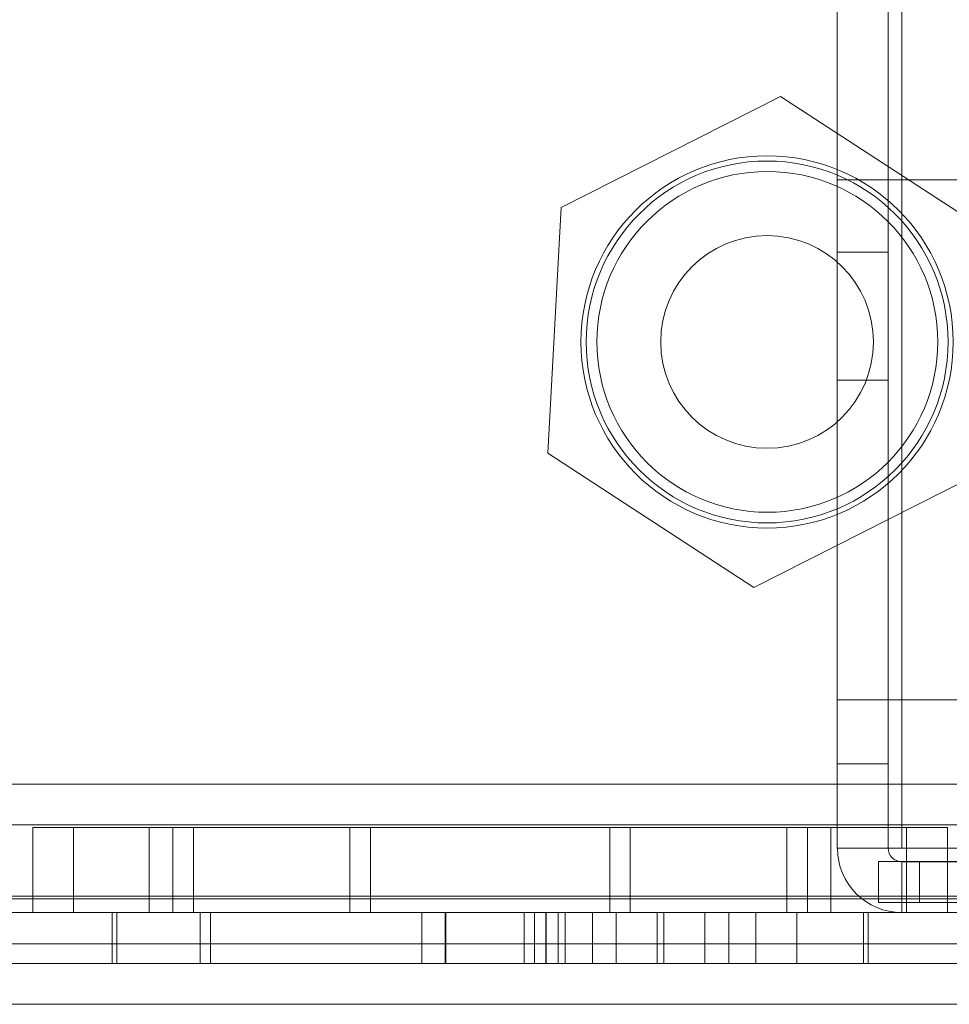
# Model space of a CAD drawing. Header units: inches. Extents: x 1 to 109, y 1 to 85.
# Tile 70 of 256: x 86.06 to 87.19, y 12.78 to 13.99. Entities that reach past the tile are written whole.
import ezdxf

# ---------------------------------------------------------------- set-up
doc = ezdxf.new("R2010")
doc.units = ezdxf.units.IN
doc.header["$MEASUREMENT"] = 0

msp = doc.modelspace()

# ---------------------------------------------------------------- linework, layer by layer
at = {"color": 7, "linetype": 'Continuous', "lineweight": 15, "ltscale": 5}
for p, q in [((87.0571, 12.9726), (87.0571, 18.9354)), ((87.1194, 12.9726), (87.1194, 18.9354)), ((87.1361, 18.9354), (87.1361, 12.9726)), ((87.0571, 17.7895), (87.0571, 13.7895)), ((87.1194, 17.7895), (87.1194, 13.7895)), ((86.9876, 13.8915), (86.7194, 13.7555)), ((87.2395, 13.7273), (86.9876, 13.8915)), ((87.0571, 13.7895), (87.0571, 13.1537)), ((87.1361, 13.7895), (87.0571, 13.7895)), ((87.0571, 13.7895), (87.1194, 13.7895)), ((87.1194, 13.7895), (87.1194, 13.1537)), ((87.1194, 13.7895), (87.1361, 13.7895)), ((87.1361, 13.7895), (87.5361, 13.7895)), ((87.1361, 13.1537), (87.1361, 13.7895)), ((86.7194, 13.7555), (86.7031, 13.4552)), ((87.1194, 13.7012), (87.0571, 13.7012)), ((87.1194, 13.7012), (87.0571, 13.7012)), ((87.0571, 13.5445), (87.0571, 13.701)), ((87.0571, 13.5445), (87.0571, 13.701)), ((87.1194, 13.5445), (87.1194, 13.701)), ((87.1194, 13.5445), (87.1194, 13.701)), ((87.0571, 13.5445), (87.1194, 13.5445)), ((87.0571, 13.5445), (87.1194, 13.5445)), ((86.7031, 13.4552), (86.955, 13.291)), ((86.955, 13.291), (87.2232, 13.4271)), ((87.1361, 13.1537), (87.0571, 13.1537)), ((87.0571, 13.1537), (87.0571, 13.0754)), ((87.1194, 13.1537), (87.0571, 13.1537)), ((87.1361, 13.1537), (87.1194, 13.1537)), ((87.1194, 13.0754), (87.1194, 13.1537)), ((87.5361, 13.1537), (87.1361, 13.1537)), ((87.0571, 12.9726), (87.0571, 13.0754)), ((87.0571, 13.0754), (87.1194, 13.0754)), ((87.1194, 12.9726), (87.1194, 13.0754)), ((97.1359, 13.0509), (84.8916, 13.0509)), ((84.8916, 13.0009), (97.1591, 13.0009)), ((86.0416, 13.0009), (97.1591, 13.0009)), ((86.2449, 12.9979), (86.0736, 12.9979)), ((86.0736, 12.9979), (86.0736, 12.8937)), ((86.0736, 12.9979), (86.2449, 12.9979)), ((86.0736, 12.9979), (86.1236, 12.9979)), ((86.1236, 12.9979), (86.1236, 12.8937)), ((86.2161, 12.9979), (86.2161, 12.8937)), ((86.2161, 12.9979), (87.0494, 12.9979)), ((86.2449, 12.9979), (86.2449, 12.8937)), ((86.2699, 12.9979), (86.2449, 12.9979)), ((86.4864, 12.9979), (86.2699, 12.9979)), ((86.2699, 12.9979), (86.2699, 12.8937)), ((86.804, 12.9979), (86.4614, 12.9979)), ((86.4614, 12.9979), (86.4614, 12.8937)), ((86.4614, 12.9979), (86.804, 12.9979)), ((86.4864, 12.9979), (86.4614, 12.9979)), ((86.4864, 12.9979), (86.4864, 12.8937)), ((86.779, 12.9979), (86.9955, 12.9979)), ((86.779, 12.9979), (86.804, 12.9979)), ((86.779, 12.9979), (86.779, 12.8937)), ((86.804, 12.9979), (86.804, 12.8937)), ((86.9955, 12.9979), (87.0205, 12.9979)), ((86.9955, 12.9979), (86.9955, 12.8937)), ((87.0205, 12.9979), (87.0205, 12.8937)), ((87.1918, 12.9979), (87.0205, 12.9979)), ((87.0205, 12.9979), (87.1918, 12.9979)), ((87.0494, 12.8937), (87.0494, 12.9979)), ((87.1418, 12.9979), (87.1918, 12.9979)), ((87.1418, 12.9979), (87.1418, 12.8937)), ((87.1918, 12.9979), (87.1918, 12.8937)), ((87.1194, 12.9726), (87.0571, 12.9726)), ((87.1194, 12.9726), (87.0571, 12.9726)), ((87.1361, 12.9726), (87.1194, 12.9726)), ((87.1361, 12.9726), (87.1194, 12.9726)), ((87.5361, 12.9726), (87.1361, 12.9726)), ((87.1575, 12.956), (87.1075, 12.956)), ((87.1075, 12.956), (87.5241, 12.956)), ((87.1075, 12.9062), (87.1075, 12.956)), ((87.5361, 12.9559), (87.1361, 12.9559)), ((87.1361, 12.9559), (87.1361, 12.8937)), ((87.1575, 12.956), (87.5485, 12.956)), ((87.1575, 12.9062), (87.1575, 12.956)), ((84.8366, 12.9104), (98.0491, 12.9104)), ((84.8916, 12.9138), (97.1591, 12.9138)), ((86.0416, 12.9138), (97.1591, 12.9138)), ((87.1075, 12.9062), (87.1575, 12.9062)), ((87.5241, 12.9062), (87.1075, 12.9062)), ((87.5485, 12.9062), (87.1575, 12.9062)), ((98.0491, 12.8937), (84.82, 12.8937)), ((98.0491, 12.8937), (84.92, 12.8937)), ((86.7577, 12.8937), (85.8397, 12.8937)), ((86.7577, 12.8937), (85.8522, 12.8937)), ((86.2449, 12.8937), (86.0736, 12.8937)), ((86.0736, 12.8937), (86.2449, 12.8937)), ((86.1236, 12.8937), (86.0736, 12.8937)), ((86.1706, 12.8937), (86.1706, 12.8314)), ((86.5494, 12.8937), (86.1714, 12.8937)), ((86.1765, 12.8937), (86.1765, 12.8314)), ((86.5494, 12.8937), (86.1772, 12.8937)), ((86.2161, 12.8937), (87.0494, 12.8937)), ((86.2449, 12.8937), (86.2699, 12.8937)), ((86.2699, 12.8937), (86.4864, 12.8937)), ((86.2908, 12.8937), (86.2783, 12.8937)), ((86.2783, 12.8937), (87.4038, 12.8937)), ((86.2783, 12.8937), (87.4038, 12.8937)), ((87.4038, 12.8937), (86.2783, 12.8937)), ((87.4038, 12.8937), (86.2783, 12.8937)), ((86.2783, 12.8937), (86.2783, 12.8314)), ((87.3913, 12.8937), (86.2908, 12.8937)), ((87.3913, 12.8937), (86.2908, 12.8937)), ((86.2908, 12.8937), (87.3913, 12.8937)), ((86.2908, 12.8937), (87.3913, 12.8937)), ((86.2908, 12.8937), (86.2908, 12.8314)), ((86.804, 12.8937), (86.4614, 12.8937)), ((86.4614, 12.8937), (86.804, 12.8937)), ((86.4864, 12.8937), (86.4614, 12.8937)), ((86.5494, 12.8937), (86.5494, 12.8314)), ((86.6868, 12.8937), (86.5778, 12.8937)), ((86.5778, 12.8937), (86.5786, 12.8937)), ((86.5778, 12.8937), (86.5778, 12.8314)), ((86.5786, 12.8937), (86.6868, 12.8937)), ((86.5786, 12.8937), (86.5786, 12.8314)), ((86.7244, 12.8937), (86.6744, 12.8937)), ((86.6744, 12.8937), (86.7244, 12.8937)), ((86.7244, 12.8937), (86.6744, 12.8937)), ((86.6744, 12.8937), (86.7244, 12.8937)), ((86.6744, 12.8937), (86.6744, 12.8314)), ((86.6868, 12.8937), (86.6868, 12.8937)), ((86.6868, 12.8937), (86.6868, 12.8314)), ((86.6868, 12.8937), (86.6868, 12.8314)), ((86.6869, 12.8314), (86.6869, 12.8937)), ((86.7007, 12.8937), (86.7014, 12.8937)), ((86.7007, 12.8937), (87.0944, 12.8937)), ((86.7007, 12.8937), (86.7007, 12.8314)), ((86.7014, 12.8937), (87.0886, 12.8937)), ((86.7014, 12.8937), (86.7014, 12.8314)), ((86.7161, 12.8937), (86.7161, 12.8314)), ((86.7244, 12.8937), (86.9577, 12.8937)), ((86.7244, 12.8937), (86.7244, 12.8314)), ((86.7577, 12.8937), (86.7577, 12.8314)), ((86.779, 12.8937), (86.9955, 12.8937)), ((86.804, 12.8937), (86.779, 12.8937)), ((86.8369, 12.8937), (86.7869, 12.8937)), ((86.7869, 12.8937), (86.8369, 12.8937)), ((86.7869, 12.8937), (86.7869, 12.8314)), ((86.8452, 12.8937), (86.8369, 12.8937)), ((86.8369, 12.8937), (86.8369, 12.8314)), ((86.8452, 12.8937), (86.8952, 12.8937)), ((86.8952, 12.8937), (86.8452, 12.8937)), ((86.8452, 12.8937), (86.8452, 12.8314)), ((86.8952, 12.8937), (86.8952, 12.8314)), ((86.9244, 12.8937), (87.8299, 12.8937)), ((86.9244, 12.8937), (87.8424, 12.8937)), ((86.9244, 12.8937), (86.9244, 12.8314)), ((86.9577, 12.8937), (87.0077, 12.8937)), ((87.0077, 12.8937), (86.9577, 12.8937)), ((86.9577, 12.8937), (87.0077, 12.8937)), ((87.0077, 12.8937), (86.9577, 12.8937)), ((86.9577, 12.8937), (86.9577, 12.8314)), ((86.9955, 12.8937), (87.0205, 12.8937)), ((87.0077, 12.8937), (87.0077, 12.8314)), ((87.1918, 12.8937), (87.0205, 12.8937)), ((87.0205, 12.8937), (87.1918, 12.8937)), ((87.089, 12.8314), (87.089, 12.8937)), ((87.0948, 12.8314), (87.0948, 12.8937)), ((87.5361, 12.8937), (87.1361, 12.8937)), ((87.1418, 12.8937), (87.1918, 12.8937)), ((98.0366, 12.8556), (84.8315, 12.8556)), ((84.82, 12.8314), (98.0491, 12.8314)), ((84.8315, 12.8314), (98.0366, 12.8314)), ((98.0491, 12.8314), (84.92, 12.8314)), ((86.7577, 12.8314), (85.8397, 12.8314)), ((86.7577, 12.8314), (85.8522, 12.8314)), ((86.5494, 12.8314), (86.1714, 12.8314)), ((86.5494, 12.8314), (86.1772, 12.8314)), ((86.2783, 12.8314), (87.4038, 12.8314)), ((86.2908, 12.8314), (86.2783, 12.8314)), ((86.2783, 12.8314), (87.4038, 12.8314)), ((87.4038, 12.8314), (86.2783, 12.8314)), ((87.4038, 12.8314), (86.2783, 12.8314)), ((87.3913, 12.8314), (86.2908, 12.8314)), ((87.3913, 12.8314), (86.2908, 12.8314)), ((86.2908, 12.8314), (87.3913, 12.8314)), ((86.2908, 12.8314), (87.3913, 12.8314)), ((86.6868, 12.8314), (86.5778, 12.8314)), ((86.5778, 12.8314), (86.5786, 12.8314)), ((86.5786, 12.8314), (86.6868, 12.8314)), ((86.7244, 12.8314), (86.6744, 12.8314)), ((86.7244, 12.8314), (86.6744, 12.8314)), ((86.6744, 12.8314), (86.7244, 12.8314)), ((86.6744, 12.8314), (86.7244, 12.8314)), ((86.6868, 12.8314), (86.6868, 12.8314)), ((86.7007, 12.8314), (86.7014, 12.8314)), ((86.7007, 12.8314), (87.0944, 12.8314)), ((86.7014, 12.8314), (87.0886, 12.8314)), ((86.9577, 12.8314), (86.7244, 12.8314)), ((86.7869, 12.8314), (86.8369, 12.8314)), ((86.8369, 12.8314), (86.7869, 12.8314)), ((86.8369, 12.8314), (86.8452, 12.8314)), ((86.8452, 12.8314), (86.8952, 12.8314)), ((86.8952, 12.8314), (86.8452, 12.8314)), ((86.9244, 12.8314), (87.8299, 12.8314)), ((86.9244, 12.8314), (87.8424, 12.8314)), ((87.0077, 12.8314), (86.9577, 12.8314)), ((86.9577, 12.8314), (87.0077, 12.8314)), ((87.0077, 12.8314), (86.9577, 12.8314)), ((86.9577, 12.8314), (87.0077, 12.8314)), ((84.8315, 12.7816), (98.0366, 12.7816))]:
    msp.add_line(p, q, dxfattribs=at)
at = {"color": 7, "linetype": 'Continuous', "lineweight": 15, "ltscale": 25}
for centre, radius in [((86.9713, 13.5913), 0.2275), ((86.9713, 13.5913), 0.2275), ((86.9713, 13.5913), 0.2212), ((86.9713, 13.5913), 0.2212), ((86.9716, 13.5914), 0.2083), ((86.9716, 13.5914), 0.2083), ((86.9713, 13.5913), 0.13), ((86.9713, 13.5913), 0.13)]:
    msp.add_circle(centre, radius, dxfattribs=at)
for radius in [0.0789, 0.0789, 0.0167, 0.0167]:
    msp.add_arc((87.1361, 12.9726), radius, 180, 270, dxfattribs=at)

doc.saveas('drawing.dxf')
